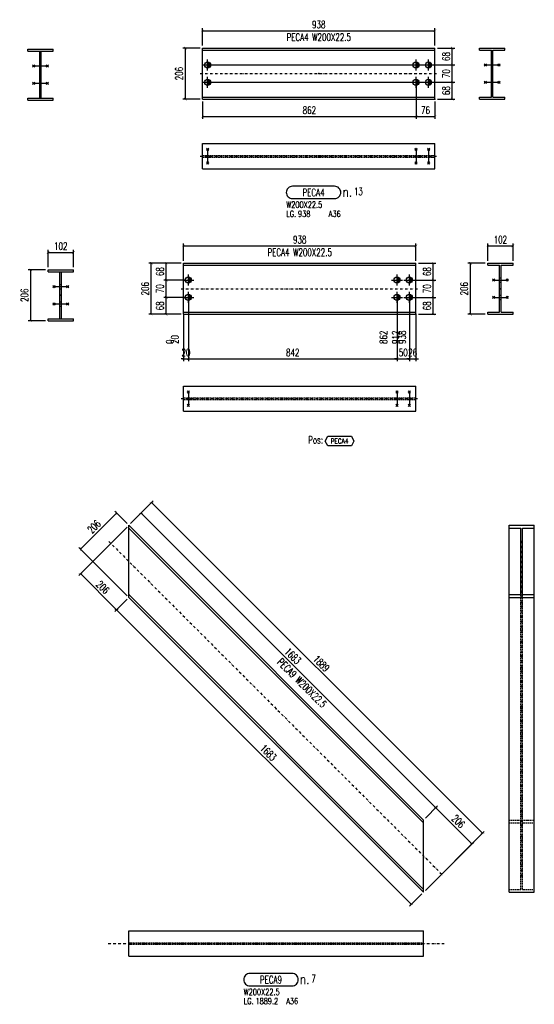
# Model space of a CAD drawing. Header units: feet. Extents: x 8647 to 79957, y -13328 to 10492.
# Tile 25 of 27: x 75146 to 77223, y -6583 to -2606. Entities that reach past the tile are written whole.
import ezdxf
from ezdxf.enums import TextEntityAlignment as Align

# ---------------------------------------------------------------- set-up
doc = ezdxf.new("R2010")
doc.units = ezdxf.units.FT
doc.header["$LTSCALE"] = 20
doc.header["$MEASUREMENT"] = 0
doc.linetypes.add('DASHDOT', pattern=[1, 0.5, -0.25, 0, -0.25])
doc.linetypes.add('HIDDEN', pattern=[0.375, 0.25, -0.125])
doc.layers.get('0').update_dxf_attribs({"linetype": 'CONTINUOUS'})
for name, color, linetype in [('A', 2, 'DASHDOT'), ('FORIR', 4, 'CONTINUOUS'), ('G', 3, 'CONTINUOUS'), ('MARK_DES', 2, 'CONTINUOUS'), ('MARK_MAT', 2, 'CONTINUOUS'), ('MARK_QTA', 4, 'CONTINUOUS'), ('MARK_SBA', 4, 'CONTINUOUS'), ('MARK_SLOT', 6, 'CONTINUOUS'), ('POS_BOX', 6, 'CONTINUOUS'), ('POS_DES', 2, 'CONTINUOUS'), ('POS_MAT', 2, 'CONTINUOUS'), ('TR', 6, 'HIDDEN'), ('TXT1', 7, 'CONTINUOUS')]:
    doc.layers.add(name, color=color, linetype=linetype)
doc.styles.add('1', font='romans', dxfattribs={"width": 0.7, "height": 30})
doc.styles.add('MARK', font='ROMANS', dxfattribs={"width": 0.7})
doc.styles.add('POS', font='ROMANS', dxfattribs={"width": 0.7})
doc.styles.add('ROMANS', font='ROMANS', dxfattribs={"width": 0.8, "height": 28})
doc.dimstyles.get("Standard").update_dxf_attribs({"dimtxt": 30, "dimasz": 1, "dimexe": 1, "dimexo": 1, "dimgap": 1, "dimtad": 1, "dimdec": 0, "dimdsep": 46, "dimtxsty": '1', "dimblk": 'ARCHTICK', "dimcen": 3, "dimclrd": 1, "dimclre": 1, "dimclrt": 3, "dimadec": 0, "dimazin": 0, "dimtfac": 1, "dimtdec": 0, "dimtix": 1, "dimtmove": 0, "dimatfit": 3, "dimfxl": 0, "dimtolj": 1, "dimarcsym": 0})

# ---------------------------------------------------------------- blocks, each defined once
blk = doc.blocks.new('MS')
at = {"color": 6}
for p, q in [((-4.7, 22.8), (4.7, 32.1)), ((-4.7, 32.1), (4.7, 22.8)), ((-4.7, -22.8), (4.7, -32.1)), ((-4.7, -32.1), (4.7, -22.8))]:
    blk.add_line(p, q, dxfattribs=at)
at = {"color": 3}
blk.add_line((0, -32.1), (0, 32.1), dxfattribs=at)
at = {"flags": 1}
for tag, p, height in [('DIAM', (0, 0), 8.01), ('AVAN', (1.3, -18.2), 5.26), ('TOLE', (1.3, -9.7), 5.26), ('DIET', (1.3, -24.6), 5.26)]:
    blk.add_attdef(tag, p, '', height=height, dxfattribs=at)
blk = doc.blocks.new('3D_INFOPOS')
blk.add_point((0, 0))
at = {"layer": 'FORIR', "flags": 1}
for tag, p in [('POS_PEZ', (7.6, -4.3)), ('MAT_PRO', (7.6, -11.9))]:
    blk.add_attdef(tag, p, '', height=5.26, dxfattribs=at)
blk = doc.blocks.new('3D_INFOM')
blk.add_point((0, 0))
at = {"layer": 'FORIR', "flags": 1}
for tag, p in [('MARK', (7.55, -4.31)), ('NUM_DIS', (7.55, -11.68)), ('NOT_PEZ', (45.73, -11.68)), ('QTA_PEZ', (7.55, -18.55)), ('TIP_PEZ', (45.73, -18.55)), ('TRA_PEZ', (7.55, -26.33)), ('COS_PEZ', (45.73, -26.33)), ('DES_PEZ', (7.55, -33.75))]:
    blk.add_attdef(tag, p, '', height=5, dxfattribs=at)
blk = doc.blocks.new('M16')
for p, q in [((-22.2, 0), (22.2, 0)), ((0, -22.2), (0, 22.2))]:
    blk.add_line(p, q)
at = {"color": 4, "const_width": 12.3}
blk.add_lwpolyline([(0, -6.1, 1), (0, 6.1, 1)], format="xyb", dxfattribs=at)
blk.add_circle((0, 0), 12.3)
at = {"flags": 1}
blk.add_attdef('TOLE', (16.7, -8.3), '', height=5.26, dxfattribs=at)
blk = doc.blocks.new('_ArchTick')
at = {"color": 0, "linetype": 'ByBlock', "const_width": 0.15}
blk.add_lwpolyline([(-0.5, -0.5), (0.5, 0.5)], dxfattribs=at)
blk = doc.blocks.new('*D28')
at = {"layer": 'TXT1', "color": 1, "lineweight": -2, "transparency": 16777216}
for p, q in [((76745.7, -2869.1), (76745.7, -3007.1)), ((75883.7, -2937.1), (75883.7, -3007.1)), ((75883.7, -2997.1), (76745.7, -2997.1))]:
    blk.add_line(p, q, dxfattribs=at)
at = {"layer": 'TXT1', "color": 1, "lineweight": -2, "transparency": 16777216, "xscale": 10, "yscale": 10, "zscale": 10, "rotation": 180}
blk.add_blockref('_ArchTick', (75883.7, -2997.1), dxfattribs=at)
at = {"layer": 'TXT1', "color": 1, "lineweight": -2, "transparency": 16777216, "xscale": 10, "yscale": 10, "zscale": 10}
blk.add_blockref('_ArchTick', (76745.7, -2997.1), dxfattribs=at)
at = {"layer": 'TXT1', "color": 3, "transparency": 16777216, "insert": (76314.7, -2972.1), "char_height": 30, "attachment_point": 5, "style": '1'}
blk.add_mtext('\\A1;862', dxfattribs=at)
blk = doc.blocks.new('*D29')
at = {"layer": 'TXT1', "color": 1, "lineweight": -2, "transparency": 16777216}
for p, q in [((76745.7, -2869.1), (76745.7, -3007.1)), ((76821.7, -2937.1), (76821.7, -3007.1)), ((76745.7, -2997.1), (76821.7, -2997.1))]:
    blk.add_line(p, q, dxfattribs=at)
at = {"layer": 'TXT1', "color": 1, "lineweight": -2, "transparency": 16777216, "xscale": 10, "yscale": 10, "zscale": 10, "rotation": 180}
blk.add_blockref('_ArchTick', (76745.7, -2997.1), dxfattribs=at)
at = {"layer": 'TXT1', "color": 1, "lineweight": -2, "transparency": 16777216, "xscale": 10, "yscale": 10, "zscale": 10}
blk.add_blockref('_ArchTick', (76821.7, -2997.1), dxfattribs=at)
at = {"layer": 'TXT1', "color": 3, "transparency": 16777216, "insert": (76783.7, -2972.1), "char_height": 30, "attachment_point": 5, "style": '1'}
blk.add_mtext('\\A1;76', dxfattribs=at)
blk = doc.blocks.new('*D30')
at = {"layer": 'TXT1', "color": 1, "lineweight": -2, "transparency": 16777216}
for p, q in [((75913.7, -2859.1), (76901.7, -2859.1)), ((76891.7, -2927.1), (76891.7, -2859.1)), ((76831.7, -2927.1), (76901.7, -2927.1))]:
    blk.add_line(p, q, dxfattribs=at)
at = {"layer": 'TXT1', "color": 1, "lineweight": -2, "transparency": 16777216, "xscale": 10, "yscale": 10, "zscale": 10}
for p, rotation in [((76891.7, -2859.1), 90), ((76891.7, -2927.1), 270)]:
    blk.add_blockref('_ArchTick', p, dxfattribs=dict(at, rotation=rotation))
at = {"layer": 'TXT1', "color": 3, "transparency": 16777216, "insert": (76866.7, -2893.1), "char_height": 30, "attachment_point": 5, "rotation": 90, "style": '1'}
blk.add_mtext('\\A1;68', dxfattribs=at)
blk = doc.blocks.new('*D31')
at = {"layer": 'TXT1', "color": 1, "lineweight": -2, "transparency": 16777216}
for p, q in [((75913.7, -2789.1), (76901.7, -2789.1)), ((76891.7, -2859.1), (76891.7, -2789.1)), ((75913.7, -2859.1), (76901.7, -2859.1))]:
    blk.add_line(p, q, dxfattribs=at)
at = {"layer": 'TXT1', "color": 1, "lineweight": -2, "transparency": 16777216, "xscale": 10, "yscale": 10, "zscale": 10}
for p, rotation in [((76891.7, -2789.1), 90), ((76891.7, -2859.1), 270)]:
    blk.add_blockref('_ArchTick', p, dxfattribs=dict(at, rotation=rotation))
at = {"layer": 'TXT1', "color": 3, "transparency": 16777216, "insert": (76866.7, -2824.1), "char_height": 30, "attachment_point": 5, "rotation": 90, "style": '1'}
blk.add_mtext('\\A1;70', dxfattribs=at)
blk = doc.blocks.new('*D32')
at = {"layer": 'TXT1', "color": 1, "lineweight": -2, "transparency": 16777216}
for p, q in [((76831.7, -2721.1), (76901.7, -2721.1)), ((76891.7, -2789.1), (76891.7, -2721.1)), ((75913.7, -2789.1), (76901.7, -2789.1))]:
    blk.add_line(p, q, dxfattribs=at)
at = {"layer": 'TXT1', "color": 1, "lineweight": -2, "transparency": 16777216, "xscale": 10, "yscale": 10, "zscale": 10}
for p, rotation in [((76891.7, -2721.1), 90), ((76891.7, -2789.1), 270)]:
    blk.add_blockref('_ArchTick', p, dxfattribs=dict(at, rotation=rotation))
at = {"layer": 'TXT1', "color": 3, "transparency": 16777216, "insert": (76866.7, -2755.1), "char_height": 30, "attachment_point": 5, "rotation": 90, "style": '1'}
blk.add_mtext('\\A1;68', dxfattribs=at)
blk = doc.blocks.new('*D33')
at = {"layer": 'TXT1', "color": 1, "lineweight": -2, "transparency": 16777216}
for p, q in [((75883.7, -2711.1), (75883.7, -2641.1)), ((75883.7, -2651.1), (76821.7, -2651.1)), ((76821.7, -2711.1), (76821.7, -2641.1))]:
    blk.add_line(p, q, dxfattribs=at)
at = {"layer": 'TXT1', "color": 1, "lineweight": -2, "transparency": 16777216, "xscale": 10, "yscale": 10, "zscale": 10, "rotation": 180}
blk.add_blockref('_ArchTick', (75883.7, -2651.1), dxfattribs=at)
at = {"layer": 'TXT1', "color": 1, "lineweight": -2, "transparency": 16777216, "xscale": 10, "yscale": 10, "zscale": 10}
blk.add_blockref('_ArchTick', (76821.7, -2651.1), dxfattribs=at)
at = {"layer": 'TXT1', "color": 3, "transparency": 16777216, "insert": (76352.7, -2626.1), "char_height": 30, "attachment_point": 5, "style": '1'}
blk.add_mtext('\\A1;938', dxfattribs=at)
blk = doc.blocks.new('*D34')
at = {"layer": 'TXT1', "color": 1, "lineweight": -2, "transparency": 16777216}
for p, q in [((75873.7, -2721.1), (75803.7, -2721.1)), ((75813.7, -2721.1), (75813.7, -2927.1)), ((75873.7, -2927.1), (75803.7, -2927.1))]:
    blk.add_line(p, q, dxfattribs=at)
at = {"layer": 'TXT1', "color": 1, "lineweight": -2, "transparency": 16777216, "xscale": 10, "yscale": 10, "zscale": 10}
for p, rotation in [((75813.7, -2721.1), 90), ((75813.7, -2927.1), 270)]:
    blk.add_blockref('_ArchTick', p, dxfattribs=dict(at, rotation=rotation))
at = {"layer": 'TXT1', "color": 3, "transparency": 16777216, "insert": (75788.7, -2824.1), "char_height": 30, "attachment_point": 5, "rotation": 90, "style": '1'}
blk.add_mtext('\\A1;206', dxfattribs=at)
blk = doc.blocks.new('M8_PRO')
at = {"layer": 'MARK_SLOT'}
blk.add_lwpolyline([(2.5, 0), (19.5, 0, 0.414214), (22, 2.5), (22, 2.5, 0.414214), (19.5, 5), (2.5, 5, 0.414214), (0, 2.5), (0, 2.5, 0.414214)], format="xyb", close=True, dxfattribs=at)
at = {"style": 'MARK', "width": 0.7, "flags": 1}
for tag, p in [('TRA_PEZ', (-2.05, 4.97)), ('SUN_LIS', (-2.05, 3.9)), ('PUN_LIS', (-2.05, 4.44)), ('TIP_PEZ', (-2.05, 2.29)), ('COD_PEZ', (-2.05, 0.69)), ('COS_PEZ', (-2.05, 0.15)), ('DES_PEZ', (-2.05, 3.37)), ('NOT_PEZ', (-2.05, 2.83)), ('ING_PEZ', (-2.05, 1.76)), ('MCL_PEZ', (-2.05, 1.22)), ('DIM_PRO', (-2.05, -0.38))]:
    blk.add_attdef(tag, p, '', height=0.35, dxfattribs=at)
at = {"style": 'MARK', "width": 0.7}
blk.add_attdef('MAR_PEZ', text='', height=3, dxfattribs=at).set_placement((11, 2.5), align=Align.MIDDLE)
at = {"layer": 'MARK_DES', "style": 'MARK', "width": 0.7}
blk.add_text('LG.', height=2.5, dxfattribs=at).set_placement((0, -7.4))
for tag, p in [('NOM_PRO', (0, -3.7)), ('LUN_PRO', (4.73, -7.4))]:
    blk.add_attdef(tag, p, '', height=2.5, dxfattribs=at)
at = {"layer": 'MARK_MAT', "style": 'MARK', "width": 0.7}
blk.add_attdef('MAT_PRO', (17.13, -7.4), '', height=2.5, dxfattribs=at)
at = {"layer": 'MARK_QTA', "style": 'ROMANS', "width": 0.8}
blk.add_text('n.', height=4, dxfattribs=at).set_placement((24.62, 2.75), align=Align.MIDDLE)
at = {"layer": 'MARK_QTA', "style": 'MARK', "width": 0.7}
blk.add_attdef('QTA_PEZ', (27.29, 1.42), '', height=3, dxfattribs=at)
at = {"layer": 'MARK_SBA', "style": 'MARK', "width": 0.7}
blk.add_attdef('SBA_PEZ', text='', height=2, dxfattribs=at).set_placement((10.88, 5.73), align=Align.BOTTOM_CENTER)
blk = doc.blocks.new('*D60')
at = {"layer": 'TXT1', "color": 1, "lineweight": -2, "transparency": 16777216}
for p, q in [((75578.8, -4655.4), (75383.6, -4850.5)), ((75390.7, -4843.5), (75536.3, -4989.1)), ((75578.8, -4946.7), (75529.3, -4996.2))]:
    blk.add_line(p, q, dxfattribs=at)
at = {"layer": 'TXT1', "color": 1, "lineweight": -2, "transparency": 16777216, "xscale": 10, "yscale": 10, "zscale": 10}
for p, rotation in [((75390.7, -4843.5), 135.000000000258), ((75536.3, -4989.1), 315.000000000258)]:
    blk.add_blockref('_ArchTick', p, dxfattribs=dict(at, rotation=rotation))
at = {"layer": 'TXT1', "color": 3, "transparency": 16777216, "insert": (75481.2, -4898.6), "char_height": 30, "attachment_point": 5, "rotation": 315, "style": '1'}
blk.add_mtext('\\A1;206', dxfattribs=at)
blk = doc.blocks.new('*D61')
at = {"layer": 'TXT1', "color": 1, "lineweight": -2, "transparency": 16777216}
for p, q in [((75578.8, -4946.7), (75529.3, -4996.2)), ((75536.3, -4989.1), (76726.5, -6179.3)), ((76768.9, -6136.9), (76719.4, -6186.4))]:
    blk.add_line(p, q, dxfattribs=at)
at = {"layer": 'TXT1', "color": 1, "lineweight": -2, "transparency": 16777216, "xscale": 10, "yscale": 10, "zscale": 10}
for p, rotation in [((75536.3, -4989.1), 135.000000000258), ((76726.5, -6179.3), 315.000000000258)]:
    blk.add_blockref('_ArchTick', p, dxfattribs=dict(at, rotation=rotation))
at = {"layer": 'TXT1', "color": 3, "transparency": 16777216, "insert": (76149.1, -5566.5), "char_height": 30, "attachment_point": 5, "rotation": 315, "style": '1'}
blk.add_mtext('\\A1;1683', dxfattribs=at)
blk = doc.blocks.new('*D62')
at = {"layer": 'TXT1', "color": 1, "lineweight": -2, "transparency": 16777216}
for p, q in [((75592.9, -4641.2), (75642.4, -4591.7)), ((75635.3, -4598.8), (76825.5, -5789)), ((76783.1, -5831.4), (76832.6, -5781.9))]:
    blk.add_line(p, q, dxfattribs=at)
at = {"layer": 'TXT1', "color": 1, "lineweight": -2, "transparency": 16777216, "xscale": 10, "yscale": 10, "zscale": 10}
for p, rotation in [((75635.3, -4598.8), 135.000000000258), ((76825.5, -5789), 315.000000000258)]:
    blk.add_blockref('_ArchTick', p, dxfattribs=dict(at, rotation=rotation))
at = {"layer": 'TXT1', "color": 3, "transparency": 16777216, "insert": (76248.1, -5176.2), "char_height": 30, "attachment_point": 5, "rotation": 315, "style": '1'}
blk.add_mtext('\\A1;1683', dxfattribs=at)
blk = doc.blocks.new('*D63')
at = {"layer": 'TXT1', "color": 1, "lineweight": -2, "transparency": 16777216}
for p, q in [((76783.1, -5831.4), (76832.6, -5781.9)), ((76825.5, -5789), (76971.2, -5934.7)), ((76783.1, -6122.7), (76978.2, -5927.6))]:
    blk.add_line(p, q, dxfattribs=at)
at = {"layer": 'TXT1', "color": 1, "lineweight": -2, "transparency": 16777216, "xscale": 10, "yscale": 10, "zscale": 10}
for p, rotation in [((76825.5, -5789), 135.000000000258), ((76971.2, -5934.7), 315.000000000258)]:
    blk.add_blockref('_ArchTick', p, dxfattribs=dict(at, rotation=rotation))
at = {"layer": 'TXT1', "color": 3, "transparency": 16777216, "insert": (76916, -5844.1), "char_height": 30, "attachment_point": 5, "rotation": 315, "style": '1'}
blk.add_mtext('\\A1;206', dxfattribs=at)
blk = doc.blocks.new('*D64')
at = {"layer": 'TXT1', "color": 1, "lineweight": -2, "transparency": 16777216}
for p, q in [((75592.9, -4641.2), (75684.8, -4549.3)), ((75677.7, -4556.4), (77013.6, -5892.2)), ((76783.1, -6122.7), (77020.7, -5885.2))]:
    blk.add_line(p, q, dxfattribs=at)
at = {"layer": 'TXT1', "color": 1, "lineweight": -2, "transparency": 16777216, "xscale": 10, "yscale": 10, "zscale": 10}
for p, rotation in [((75677.7, -4556.4), 135.000000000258), ((77013.6, -5892.2), 315.000000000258)]:
    blk.add_blockref('_ArchTick', p, dxfattribs=dict(at, rotation=rotation))
at = {"layer": 'TXT1', "color": 3, "transparency": 16777216, "insert": (76363.3, -5206.6), "char_height": 30, "attachment_point": 5, "rotation": 315, "style": '1'}
blk.add_mtext('\\A1;1889', dxfattribs=at)
blk = doc.blocks.new('*D65')
at = {"layer": 'TXT1', "color": 1, "lineweight": -2, "transparency": 16777216}
for p, q in [((75536.3, -4598.8), (75390.7, -4744.5)), ((75578.8, -4641.2), (75529.3, -4591.7)), ((75578.8, -4932.6), (75383.6, -4737.4))]:
    blk.add_line(p, q, dxfattribs=at)
at = {"layer": 'TXT1', "color": 1, "lineweight": -2, "transparency": 16777216, "xscale": 10, "yscale": 10, "zscale": 10}
for p, rotation in [((75536.3, -4598.8), 44.99999999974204), ((75390.7, -4744.5), 224.9999999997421)]:
    blk.add_blockref('_ArchTick', p, dxfattribs=dict(at, rotation=rotation))
at = {"layer": 'TXT1', "color": 3, "transparency": 16777216, "insert": (75445.8, -4654), "char_height": 30, "attachment_point": 5, "rotation": 45, "style": '1'}
blk.add_mtext('\\A1;206', dxfattribs=at)
blk = doc.blocks.new('*D154')
at = {"layer": 'TXT1', "color": 1, "lineweight": -2, "transparency": 16777216}
for p, q in [((75260.3, -3606.2), (75260.3, -3536.2)), ((75362.3, -3606.2), (75362.3, -3536.2)), ((75260.3, -3546.2), (75362.3, -3546.2))]:
    blk.add_line(p, q, dxfattribs=at)
at = {"layer": 'TXT1', "color": 1, "lineweight": -2, "transparency": 16777216, "xscale": 10, "yscale": 10, "zscale": 10, "rotation": 180}
blk.add_blockref('_ArchTick', (75260.3, -3546.2), dxfattribs=at)
at = {"layer": 'TXT1', "color": 1, "lineweight": -2, "transparency": 16777216, "xscale": 10, "yscale": 10, "zscale": 10}
blk.add_blockref('_ArchTick', (75362.3, -3546.2), dxfattribs=at)
at = {"layer": 'TXT1', "color": 3, "transparency": 16777216, "insert": (75311.3, -3521.2), "char_height": 30, "attachment_point": 5, "style": '1'}
blk.add_mtext('\\A1;102', dxfattribs=at)
blk = doc.blocks.new('*D155')
at = {"layer": 'TXT1', "color": 1, "lineweight": -2, "transparency": 16777216}
for p, q in [((75250.3, -3616.2), (75180.3, -3616.2)), ((75190.3, -3822.2), (75190.3, -3616.2)), ((75250.3, -3822.2), (75180.3, -3822.2))]:
    blk.add_line(p, q, dxfattribs=at)
at = {"layer": 'TXT1', "color": 1, "lineweight": -2, "transparency": 16777216, "xscale": 10, "yscale": 10, "zscale": 10}
for p, rotation in [((75190.3, -3616.2), 90), ((75190.3, -3822.2), 270)]:
    blk.add_blockref('_ArchTick', p, dxfattribs=dict(at, rotation=rotation))
at = {"layer": 'TXT1', "color": 3, "transparency": 16777216, "insert": (75165.3, -3719.2), "char_height": 30, "attachment_point": 5, "rotation": 90, "style": '1'}
blk.add_mtext('\\A1;206', dxfattribs=at)
blk = doc.blocks.new('*D156')
at = {"layer": 'TXT1', "color": 1, "lineweight": -2, "transparency": 16777216}
for p, q in [((75826.7, -3737.9), (75826.7, -3985.9)), ((76668.7, -3737.9), (76668.7, -3985.9)), ((75826.7, -3975.9), (76668.7, -3975.9))]:
    blk.add_line(p, q, dxfattribs=at)
at = {"layer": 'TXT1', "color": 1, "lineweight": -2, "transparency": 16777216, "xscale": 10, "yscale": 10, "zscale": 10, "rotation": 180}
blk.add_blockref('_ArchTick', (75826.7, -3975.9), dxfattribs=at)
at = {"layer": 'TXT1', "color": 1, "lineweight": -2, "transparency": 16777216, "xscale": 10, "yscale": 10, "zscale": 10}
blk.add_blockref('_ArchTick', (76668.7, -3975.9), dxfattribs=at)
at = {"layer": 'TXT1', "color": 3, "transparency": 16777216, "insert": (76247.7, -3950.9), "char_height": 30, "attachment_point": 5, "style": '1'}
blk.add_mtext('\\A1;842', dxfattribs=at)
blk = doc.blocks.new('*D157')
at = {"layer": 'TXT1', "color": 1, "lineweight": -2, "transparency": 16777216}
for p, q in [((76668.7, -3737.9), (76668.7, -3985.9)), ((76718.7, -3737.9), (76718.7, -3985.9)), ((76668.7, -3975.9), (76658.7, -3975.9)), ((76668.7, -3975.9), (76718.7, -3975.9)), ((76718.7, -3975.9), (76728.7, -3975.9))]:
    blk.add_line(p, q, dxfattribs=at)
at = {"layer": 'TXT1', "color": 1, "lineweight": -2, "transparency": 16777216, "xscale": 10, "yscale": 10, "zscale": 10}
blk.add_blockref('_ArchTick', (76668.7, -3975.9), dxfattribs=at)
at = {"layer": 'TXT1', "color": 1, "lineweight": -2, "transparency": 16777216, "xscale": 10, "yscale": 10, "zscale": 10, "rotation": 180}
blk.add_blockref('_ArchTick', (76718.7, -3975.9), dxfattribs=at)
at = {"layer": 'TXT1', "color": 3, "transparency": 16777216, "insert": (76693.7, -3950.9), "char_height": 30, "attachment_point": 5, "style": '1'}
blk.add_mtext('\\A1;50', dxfattribs=at)
blk = doc.blocks.new('*D158')
at = {"layer": 'TXT1', "color": 1, "lineweight": -2, "transparency": 16777216}
for p, q in [((75826.7, -3737.9), (75826.7, -3985.9)), ((75806.7, -3805.9), (75806.7, -3985.9)), ((75806.7, -3975.9), (75796.7, -3975.9)), ((75806.7, -3975.9), (75826.7, -3975.9)), ((75826.7, -3975.9), (75836.7, -3975.9))]:
    blk.add_line(p, q, dxfattribs=at)
at = {"layer": 'TXT1', "color": 1, "lineweight": -2, "transparency": 16777216, "xscale": 10, "yscale": 10, "zscale": 10}
blk.add_blockref('_ArchTick', (75806.7, -3975.9), dxfattribs=at)
at = {"layer": 'TXT1', "color": 1, "lineweight": -2, "transparency": 16777216, "xscale": 10, "yscale": 10, "zscale": 10, "rotation": 180}
blk.add_blockref('_ArchTick', (75826.7, -3975.9), dxfattribs=at)
at = {"layer": 'TXT1', "color": 3, "transparency": 16777216, "insert": (75816.7, -3950.9), "char_height": 30, "attachment_point": 5, "style": '1'}
blk.add_mtext('\\A1;20', dxfattribs=at)
blk = doc.blocks.new('*D159')
at = {"layer": 'TXT1', "color": 1, "lineweight": -2, "transparency": 16777216}
for p, q in [((76718.7, -3737.9), (76718.7, -3985.9)), ((76744.7, -3805.9), (76744.7, -3985.9)), ((76718.7, -3975.9), (76708.7, -3975.9)), ((76718.7, -3975.9), (76744.7, -3975.9)), ((76744.7, -3975.9), (76754.7, -3975.9))]:
    blk.add_line(p, q, dxfattribs=at)
at = {"layer": 'TXT1', "color": 1, "lineweight": -2, "transparency": 16777216, "xscale": 10, "yscale": 10, "zscale": 10}
blk.add_blockref('_ArchTick', (76718.7, -3975.9), dxfattribs=at)
at = {"layer": 'TXT1', "color": 1, "lineweight": -2, "transparency": 16777216, "xscale": 10, "yscale": 10, "zscale": 10, "rotation": 180}
blk.add_blockref('_ArchTick', (76744.7, -3975.9), dxfattribs=at)
at = {"layer": 'TXT1', "color": 3, "transparency": 16777216, "insert": (76731.7, -3950.9), "char_height": 30, "attachment_point": 5, "style": '1'}
blk.add_mtext('\\A1;26', dxfattribs=at)
blk = doc.blocks.new('*D160')
at = {"layer": 'TXT1', "color": 1, "lineweight": -2, "transparency": 16777216}
for p, q in [((75816.7, -3657.9), (75726.7, -3657.9)), ((75736.7, -3727.9), (75736.7, -3657.9)), ((75816.7, -3727.9), (75726.7, -3727.9))]:
    blk.add_line(p, q, dxfattribs=at)
at = {"layer": 'TXT1', "color": 1, "lineweight": -2, "transparency": 16777216, "xscale": 10, "yscale": 10, "zscale": 10}
for p, rotation in [((75736.7, -3657.9), 90), ((75736.7, -3727.9), 270)]:
    blk.add_blockref('_ArchTick', p, dxfattribs=dict(at, rotation=rotation))
at = {"layer": 'TXT1', "color": 3, "transparency": 16777216, "insert": (75711.7, -3692.9), "char_height": 30, "attachment_point": 5, "rotation": 90, "style": '1'}
blk.add_mtext('\\A1;70', dxfattribs=at)
blk = doc.blocks.new('*D161')
at = {"layer": 'TXT1', "color": 1, "lineweight": -2, "transparency": 16777216}
for p, q in [((75796.7, -3589.9), (75726.7, -3589.9)), ((75736.7, -3657.9), (75736.7, -3589.9)), ((75816.7, -3657.9), (75726.7, -3657.9))]:
    blk.add_line(p, q, dxfattribs=at)
at = {"layer": 'TXT1', "color": 1, "lineweight": -2, "transparency": 16777216, "xscale": 10, "yscale": 10, "zscale": 10}
for p, rotation in [((75736.7, -3589.9), 90), ((75736.7, -3657.9), 270)]:
    blk.add_blockref('_ArchTick', p, dxfattribs=dict(at, rotation=rotation))
at = {"layer": 'TXT1', "color": 3, "transparency": 16777216, "insert": (75711.7, -3623.9), "char_height": 30, "attachment_point": 5, "rotation": 90, "style": '1'}
blk.add_mtext('\\A1;68', dxfattribs=at)
blk = doc.blocks.new('*D162')
at = {"layer": 'TXT1', "color": 1, "lineweight": -2, "transparency": 16777216}
for p, q in [((75816.7, -3727.9), (75726.7, -3727.9)), ((75736.7, -3795.9), (75736.7, -3727.9)), ((75796.7, -3795.9), (75726.7, -3795.9))]:
    blk.add_line(p, q, dxfattribs=at)
at = {"layer": 'TXT1', "color": 1, "lineweight": -2, "transparency": 16777216, "xscale": 10, "yscale": 10, "zscale": 10}
for p, rotation in [((75736.7, -3727.9), 90), ((75736.7, -3795.9), 270)]:
    blk.add_blockref('_ArchTick', p, dxfattribs=dict(at, rotation=rotation))
at = {"layer": 'TXT1', "color": 3, "transparency": 16777216, "insert": (75711.7, -3761.9), "char_height": 30, "attachment_point": 5, "rotation": 90, "style": '1'}
blk.add_mtext('\\A1;68', dxfattribs=at)
blk = doc.blocks.new('*D163')
at = {"layer": 'TXT1', "color": 1, "lineweight": -2, "transparency": 16777216}
for p, q in [((76728.7, -3657.9), (76824.7, -3657.9)), ((76814.7, -3727.9), (76814.7, -3657.9)), ((76728.7, -3727.9), (76824.7, -3727.9))]:
    blk.add_line(p, q, dxfattribs=at)
at = {"layer": 'TXT1', "color": 1, "lineweight": -2, "transparency": 16777216, "xscale": 10, "yscale": 10, "zscale": 10}
for p, rotation in [((76814.7, -3657.9), 90), ((76814.7, -3727.9), 270)]:
    blk.add_blockref('_ArchTick', p, dxfattribs=dict(at, rotation=rotation))
at = {"layer": 'TXT1', "color": 3, "transparency": 16777216, "insert": (76789.7, -3692.9), "char_height": 30, "attachment_point": 5, "rotation": 90, "style": '1'}
blk.add_mtext('\\A1;70', dxfattribs=at)
blk = doc.blocks.new('*D164')
at = {"layer": 'TXT1', "color": 1, "lineweight": -2, "transparency": 16777216}
for p, q in [((76754.7, -3589.9), (76824.7, -3589.9)), ((76814.7, -3657.9), (76814.7, -3589.9)), ((76728.7, -3657.9), (76824.7, -3657.9))]:
    blk.add_line(p, q, dxfattribs=at)
at = {"layer": 'TXT1', "color": 1, "lineweight": -2, "transparency": 16777216, "xscale": 10, "yscale": 10, "zscale": 10}
for p, rotation in [((76814.7, -3589.9), 90), ((76814.7, -3657.9), 270)]:
    blk.add_blockref('_ArchTick', p, dxfattribs=dict(at, rotation=rotation))
at = {"layer": 'TXT1', "color": 3, "transparency": 16777216, "insert": (76789.7, -3623.9), "char_height": 30, "attachment_point": 5, "rotation": 90, "style": '1'}
blk.add_mtext('\\A1;68', dxfattribs=at)
blk = doc.blocks.new('*D165')
at = {"layer": 'TXT1', "color": 1, "lineweight": -2, "transparency": 16777216}
for p, q in [((76728.7, -3727.9), (76824.7, -3727.9)), ((76814.7, -3795.9), (76814.7, -3727.9)), ((76754.7, -3795.9), (76824.7, -3795.9))]:
    blk.add_line(p, q, dxfattribs=at)
at = {"layer": 'TXT1', "color": 1, "lineweight": -2, "transparency": 16777216, "xscale": 10, "yscale": 10, "zscale": 10}
for p, rotation in [((76814.7, -3727.9), 90), ((76814.7, -3795.9), 270)]:
    blk.add_blockref('_ArchTick', p, dxfattribs=dict(at, rotation=rotation))
at = {"layer": 'TXT1', "color": 3, "transparency": 16777216, "insert": (76789.7, -3761.9), "char_height": 30, "attachment_point": 5, "rotation": 90, "style": '1'}
blk.add_mtext('\\A1;68', dxfattribs=at)
blk = doc.blocks.new('*D166')
at = {"layer": 'TXT1', "color": 1, "lineweight": -2, "transparency": 16777216}
for p, q in [((75806.7, -3579.9), (75806.7, -3509.9)), ((75806.7, -3519.9), (76744.7, -3519.9)), ((76744.7, -3579.9), (76744.7, -3509.9))]:
    blk.add_line(p, q, dxfattribs=at)
at = {"layer": 'TXT1', "color": 1, "lineweight": -2, "transparency": 16777216, "xscale": 10, "yscale": 10, "zscale": 10, "rotation": 180}
blk.add_blockref('_ArchTick', (75806.7, -3519.9), dxfattribs=at)
at = {"layer": 'TXT1', "color": 1, "lineweight": -2, "transparency": 16777216, "xscale": 10, "yscale": 10, "zscale": 10}
blk.add_blockref('_ArchTick', (76744.7, -3519.9), dxfattribs=at)
at = {"layer": 'TXT1', "color": 3, "transparency": 16777216, "insert": (76275.7, -3494.9), "char_height": 30, "attachment_point": 5, "style": '1'}
blk.add_mtext('\\A1;938', dxfattribs=at)
blk = doc.blocks.new('*D167')
at = {"layer": 'TXT1', "color": 1, "lineweight": -2, "transparency": 16777216}
for p, q in [((75796.7, -3589.9), (75666.7, -3589.9)), ((75676.7, -3795.9), (75676.7, -3589.9)), ((75796.7, -3795.9), (75666.7, -3795.9))]:
    blk.add_line(p, q, dxfattribs=at)
at = {"layer": 'TXT1', "color": 1, "lineweight": -2, "transparency": 16777216, "xscale": 10, "yscale": 10, "zscale": 10}
for p, rotation in [((75676.7, -3589.9), 90), ((75676.7, -3795.9), 270)]:
    blk.add_blockref('_ArchTick', p, dxfattribs=dict(at, rotation=rotation))
at = {"layer": 'TXT1', "color": 3, "transparency": 16777216, "insert": (75651.7, -3692.9), "char_height": 30, "attachment_point": 5, "rotation": 90, "style": '1'}
blk.add_mtext('\\A1;206', dxfattribs=at)
blk = doc.blocks.new('*D168')
at = {"layer": 'TXT1', "color": 1, "lineweight": -2, "transparency": 16777216}
for p, q in [((77034.7, -3579.9), (77034.7, -3509.9)), ((77034.7, -3519.9), (77136.7, -3519.9)), ((77136.7, -3579.9), (77136.7, -3509.9))]:
    blk.add_line(p, q, dxfattribs=at)
at = {"layer": 'TXT1', "color": 1, "lineweight": -2, "transparency": 16777216, "xscale": 10, "yscale": 10, "zscale": 10, "rotation": 180}
blk.add_blockref('_ArchTick', (77034.7, -3519.9), dxfattribs=at)
at = {"layer": 'TXT1', "color": 1, "lineweight": -2, "transparency": 16777216, "xscale": 10, "yscale": 10, "zscale": 10}
blk.add_blockref('_ArchTick', (77136.7, -3519.9), dxfattribs=at)
at = {"layer": 'TXT1', "color": 3, "transparency": 16777216, "insert": (77085.7, -3494.9), "char_height": 30, "attachment_point": 5, "style": '1'}
blk.add_mtext('\\A1;102', dxfattribs=at)
blk = doc.blocks.new('*D169')
at = {"layer": 'TXT1', "color": 1, "lineweight": -2, "transparency": 16777216}
for p, q in [((77024.7, -3589.9), (76954.7, -3589.9)), ((76964.7, -3795.9), (76964.7, -3589.9)), ((77024.7, -3795.9), (76954.7, -3795.9))]:
    blk.add_line(p, q, dxfattribs=at)
at = {"layer": 'TXT1', "color": 1, "lineweight": -2, "transparency": 16777216, "xscale": 10, "yscale": 10, "zscale": 10}
for p, rotation in [((76964.7, -3589.9), 90), ((76964.7, -3795.9), 270)]:
    blk.add_blockref('_ArchTick', p, dxfattribs=dict(at, rotation=rotation))
at = {"layer": 'TXT1', "color": 3, "transparency": 16777216, "insert": (76939.7, -3692.9), "char_height": 30, "attachment_point": 5, "rotation": 90, "style": '1'}
blk.add_mtext('\\A1;206', dxfattribs=at)
blk = doc.blocks.new('POSITION_PRO')
at = {"layer": 'POS_BOX'}
blk.add_lwpolyline([(10.5, -2), (9.5, -4), (0, -4), (-1, -2), (0, 0), (9.5, 0)], close=True, dxfattribs=at)
at = {"insert": (-7.93, -0.05), "char_height": 3, "width": 11.9956, "attachment_point": 1, "style": 'POS'}
blk.add_mtext('Pos:', dxfattribs=at)
at = {"style": 'POS', "width": 0.7}
blk.add_attdef('POS_PEZ', text='', height=2, dxfattribs=at).set_placement((4.76, -3.05), align=Align.CENTER)
at = {"layer": 'POS_DES', "style": 'POS', "width": 0.7, "flags": 1}
for tag, p in [('SPE_PRO', (-7.8, -5.07)), ('LUN_PRO', (-7.82, -5.58)), ('LAR_PRO', (-7.79, -4.53))]:
    blk.add_attdef(tag, p, '', height=0.35, dxfattribs=at)
at = {"layer": 'POS_MAT', "style": 'POS', "width": 0.7, "flags": 1}
for tag, p in [('MAT_PRO', (-6.89, -4.03)), ('PUN_NET2', (-6.94, -7.74)), ('NOM_PRO', (-6.94, -6.11)), ('PUN_NET', (-6.94, -7.16)), ('MAR_CMP', (-6.89, -8.22)), ('PUN_LIS', (-6.94, -6.63)), ('NOT_PEZ', (-6.89, -9.21)), ('QTA_PEZ', (-6.89, -8.75))]:
    blk.add_attdef(tag, text='', height=0.35, dxfattribs=at).set_placement(p, align=Align.CENTER)

msp = doc.modelspace()

# ---------------------------------------------------------------- linework, layer by layer
at = {"layer": 'A'}
for p, q in [((75873.7, -2824.1), (76831.7, -2824.1)), ((75873.7, -3158.1), (76831.7, -3158.1)), ((75796.7, -3692.9), (76754.7, -3692.9)), ((75796.7, -4136.9), (76754.7, -4136.9)), ((75505.9, -4714.1), (76855.9, -6064.1)), ((77171.7, -4711.1), (77171.7, -6067)), ((75503, -6337.4), (76858.8, -6337.4))]:
    msp.add_line(p, q, dxfattribs=at)
for p in [(75226.3, -2872.4), (77049.6, -2867.6), (76821.7, -2927.1), (75912.2, -3161.2), (77082.6, -3736.4), (75308.2, -3762.7), (76744.7, -3795.9), (75835.2, -4140), (75585.8, -4928.3), (77120.7, -5838.5), (75585.8, -6340.5)]:
    msp.add_point(p, dxfattribs=at)
at = {"layer": 'G'}
for p, q in [((75178.4, -2733.9), (75178.4, -2725.9)), ((75178.4, -2725.9), (75280.4, -2725.9)), ((75178.4, -2733.9), (75280.4, -2733.9)), ((75226.3, -2923.9), (75226.3, -2733.9)), ((75232.5, -2923.9), (75232.5, -2733.9)), ((75280.4, -2733.9), (75280.4, -2725.9)), ((75883.7, -2721.1), (76821.7, -2721.1)), ((75883.7, -2927.1), (75883.7, -2721.1)), ((75883.7, -2729.1), (76821.7, -2729.1)), ((76821.7, -2927.1), (76821.7, -2721.1)), ((77001.7, -2729.1), (77001.7, -2721.1)), ((77001.7, -2721.1), (77103.7, -2721.1)), ((77001.7, -2729.1), (77049.6, -2729.1)), ((77049.6, -2919.1), (77049.6, -2729.1)), ((77055.8, -2919.1), (77055.8, -2729.1)), ((77055.8, -2729.1), (77103.7, -2729.1)), ((77103.7, -2729.1), (77103.7, -2721.1)), ((75178.4, -2923.9), (75280.4, -2923.9)), ((75178.4, -2931.9), (75178.4, -2923.9)), ((75178.4, -2931.9), (75280.4, -2931.9)), ((75280.4, -2931.9), (75280.4, -2923.9)), ((75883.7, -2919.1), (76821.7, -2919.1)), ((75883.7, -2927.1), (76821.7, -2927.1)), ((77001.7, -2919.1), (77049.6, -2919.1)), ((77001.7, -2927.1), (77001.7, -2919.1)), ((77001.7, -2927.1), (77103.7, -2927.1)), ((77055.8, -2919.1), (77103.7, -2919.1)), ((77103.7, -2927.1), (77103.7, -2919.1)), ((75883.7, -3107.1), (76821.7, -3107.1)), ((75883.7, -3209.1), (75883.7, -3107.1)), ((76821.7, -3209.1), (76821.7, -3107.1)), ((75883.7, -3209.1), (76821.7, -3209.1)), ((75260.3, -3624.2), (75260.3, -3616.2)), ((75260.3, -3616.2), (75362.3, -3616.2)), ((75362.3, -3624.2), (75362.3, -3616.2)), ((75806.7, -3589.9), (76744.7, -3589.9)), ((75806.7, -3795.9), (75806.7, -3589.9)), ((75806.7, -3597.9), (76744.7, -3597.9)), ((76744.7, -3795.9), (76744.7, -3589.9)), ((77034.7, -3597.9), (77034.7, -3589.9)), ((77034.7, -3589.9), (77136.7, -3589.9)), ((77034.7, -3597.9), (77082.6, -3597.9)), ((77082.6, -3787.9), (77082.6, -3597.9)), ((77088.8, -3787.9), (77088.8, -3597.9)), ((77088.8, -3597.9), (77136.7, -3597.9)), ((77136.7, -3597.9), (77136.7, -3589.9)), ((75260.3, -3624.2), (75362.3, -3624.2)), ((75308.2, -3814.2), (75308.2, -3624.2)), ((75314.4, -3814.2), (75314.4, -3624.2)), ((75260.3, -3814.2), (75362.3, -3814.2)), ((75260.3, -3822.2), (75260.3, -3814.2)), ((75362.3, -3822.2), (75362.3, -3814.2)), ((75806.7, -3787.9), (76744.7, -3787.9)), ((75806.7, -3795.9), (76744.7, -3795.9)), ((77034.7, -3787.9), (77082.6, -3787.9)), ((77034.7, -3795.9), (77034.7, -3787.9)), ((77034.7, -3795.9), (77136.7, -3795.9)), ((77088.8, -3787.9), (77136.7, -3787.9)), ((77136.7, -3795.9), (77136.7, -3787.9)), ((75260.3, -3822.2), (75362.3, -3822.2)), ((75806.7, -4085.9), (76744.7, -4085.9)), ((75806.7, -4187.9), (75806.7, -4085.9)), ((76744.7, -4187.9), (76744.7, -4085.9)), ((75806.7, -4187.9), (76744.7, -4187.9)), ((75585.8, -4939.6), (75585.8, -4648.3)), ((75585.8, -4648.3), (76776, -5838.5)), ((77120.7, -4648.3), (77222.7, -4648.3)), ((77120.7, -6129.8), (77120.7, -4648.3)), ((77222.7, -6129.8), (77222.7, -4648.3)), ((75585.8, -4659.6), (76776, -5849.8)), ((77120.7, -4659.6), (77168.6, -4659.6)), ((77168.6, -4928.3), (77168.6, -4659.6)), ((77174.8, -4928.3), (77174.8, -4659.6)), ((77174.8, -4659.6), (77222.7, -4659.6)), ((75585.8, -4928.3), (76776, -6118.5)), ((77120.7, -4928.3), (77168.6, -4928.3)), ((77174.8, -4928.3), (77222.7, -4928.3)), ((75585.8, -4939.6), (76776, -6129.8)), ((77120.7, -4939.6), (77222.7, -4939.6)), ((76776, -6129.8), (76776, -5838.5)), ((77120.7, -6129.8), (77222.7, -6129.8)), ((75585.8, -6286.4), (76776, -6286.4)), ((75585.8, -6388.4), (75585.8, -6286.4)), ((76776, -6388.4), (76776, -6286.4)), ((75585.8, -6388.4), (76776, -6388.4))]:
    msp.add_line(p, q, dxfattribs=at)
for p in [(75226.3, -2872.4), (77049.6, -2867.6), (76821.7, -2927.1), (75912.2, -3161.2), (77082.6, -3736.4), (75308.2, -3762.7), (76744.7, -3795.9), (75835.2, -4140), (75585.8, -4928.3), (77120.7, -5838.5), (75585.8, -6340.5)]:
    msp.add_point(p, dxfattribs=at)
at = {"layer": 'TR'}
for p, q in [((77049.6, -2780.6), (77055.8, -2780.6)), ((75226.3, -2785.4), (75232.5, -2785.4)), ((75226.3, -2802.4), (75232.5, -2802.4)), ((77049.6, -2797.6), (77055.8, -2797.6)), ((75226.3, -2855.4), (75232.5, -2855.4)), ((77049.6, -2850.6), (77055.8, -2850.6)), ((75226.3, -2872.4), (75232.5, -2872.4)), ((77049.6, -2867.6), (77055.8, -2867.6)), ((75883.7, -3155), (76821.7, -3155)), ((75883.7, -3161.2), (76821.7, -3161.2)), ((75895.2, -3161.2), (75895.2, -3155)), ((75912.2, -3161.2), (75912.2, -3155)), ((76737.2, -3161.2), (76737.2, -3155)), ((76754.2, -3161.2), (76754.2, -3155)), ((76787.2, -3161.2), (76787.2, -3155)), ((76804.2, -3161.2), (76804.2, -3155)), ((77082.6, -3649.4), (77088.8, -3649.4)), ((75308.2, -3675.7), (75314.4, -3675.7)), ((75308.2, -3692.7), (75314.4, -3692.7)), ((77082.6, -3666.4), (77088.8, -3666.4)), ((77082.6, -3719.4), (77088.8, -3719.4)), ((77082.6, -3736.4), (77088.8, -3736.4)), ((75308.2, -3745.7), (75314.4, -3745.7)), ((75308.2, -3762.7), (75314.4, -3762.7)), ((75806.7, -4133.8), (76744.7, -4133.8)), ((75818.2, -4140), (75818.2, -4133.8)), ((75835.2, -4140), (75835.2, -4133.8)), ((76660.2, -4140), (76660.2, -4133.8)), ((76677.2, -4140), (76677.2, -4133.8)), ((76710.2, -4140), (76710.2, -4133.8)), ((76727.2, -4140), (76727.2, -4133.8)), ((75806.7, -4140), (76744.7, -4140)), ((77168.6, -6118.5), (77168.6, -4928.3)), ((77174.8, -6118.5), (77174.8, -4928.3)), ((77120.7, -5838.5), (77222.7, -5838.5)), ((77120.7, -5849.8), (77168.6, -5849.8)), ((77174.8, -5849.8), (77222.7, -5849.8)), ((77120.7, -6118.5), (77168.6, -6118.5)), ((77174.8, -6118.5), (77222.7, -6118.5)), ((75585.8, -6334.3), (76776, -6334.3)), ((75585.8, -6340.5), (76776, -6340.5))]:
    msp.add_line(p, q, dxfattribs=at)
for p in [(75226.3, -2872.4), (77049.6, -2867.6), (76821.7, -2927.1), (75912.2, -3161.2), (77082.6, -3736.4), (75308.2, -3762.7), (76744.7, -3795.9), (75835.2, -4140), (75585.8, -4928.3), (77120.7, -5838.5), (75585.8, -6340.5)]:
    msp.add_point(p, dxfattribs=at)
at = {"layer": 'TXT1'}
for p, q in [((75826.7, -3727.9), (75826.7, -3915.9)), ((76668.7, -3727.9), (76668.7, -3915.9)), ((76718.7, -3727.9), (76718.7, -3915.9)), ((75806.7, -3795.9), (75806.7, -3915.9)), ((76744.7, -3795.9), (76744.7, -3915.9))]:
    msp.add_line(p, q, dxfattribs=at)

# ---------------------------------------------------------------- block references
for name, p in [('M16', (75903.7, -2789.1)), ('M16', (76745.7, -2789.1)), ('M16', (76795.7, -2789.1)), ('3D_INFOPOS', (75229.4, -2828.9)), ('M16', (75903.7, -2859.1)), ('3D_INFOPOS', (76352.7, -2824.1)), ('M16', (76745.7, -2859.1)), ('M16', (76795.7, -2859.1)), ('3D_INFOPOS', (77052.7, -2824.1)), ('3D_INFOPOS', (76352.7, -3158.1)), ('M16', (75826.7, -3657.9)), ('M16', (76668.7, -3657.9)), ('M16', (76718.7, -3657.9)), ('M16', (75826.7, -3727.9)), ('M16', (76668.7, -3727.9)), ('M16', (76718.7, -3727.9)), ('3D_INFOPOS', (76180.9, -5389.1)), ('3D_INFOPOS', (77171.7, -5389.1)), ('3D_INFOPOS', (76180.9, -6337.4))]:
    msp.add_blockref(name, p)
for p, rotation in [((75229.4, -2793.9), 90), ((77052.7, -2789.1), 270), ((75229.4, -2863.9), 90), ((77052.7, -2859.1), 270), ((75903.7, -3158.1), 180), ((76745.7, -3158.1), 180), ((76795.7, -3158.1), 180), ((77085.7, -3657.9), 270), ((75311.3, -3684.2), 270), ((77085.7, -3727.9), 270), ((75311.3, -3754.2), 270), ((75826.7, -4136.9), 180), ((76668.7, -4136.9), 180), ((76718.7, -4136.9), 180)]:
    msp.add_blockref('MS', p, dxfattribs=dict(rotation=rotation))
at = {"xscale": 10, "yscale": 10, "zscale": 10}
for p in [(75229.4, -2828.9), (76352.7, -2824.1), (77052.7, -2824.1), (76352.7, -3158.1), (76275.7, -3692.9), (77085.7, -3692.9), (75311.3, -3719.2), (76275.7, -4136.9), (76180.9, -5389.1), (77171.7, -5389.1), (76180.9, -6337.4)]:
    msp.add_blockref('3D_INFOM', p, dxfattribs=at)
for name, p, values in [('M8_PRO', (76221.6, -3329.1), {'NOM_PRO': 'W200X22.5', 'LUN_PRO': '938', 'MAT_PRO': 'A36', 'QTA_PEZ': '13', 'MAR_PEZ': 'PECA4'}), ('POSITION_PRO', (76389.2, -4287.9), {'POS_PEZ': 'PECA4'}), ('M8_PRO', (76049.8, -6508.4), {'NOM_PRO': 'W200X22.5', 'LUN_PRO': '1889.2', 'MAT_PRO': 'A36', 'QTA_PEZ': '7', 'MAR_PEZ': 'PECA9'})]:
    msp.add_blockref(name, p, dxfattribs=at).add_auto_attribs(values)

# ---------------------------------------------------------------- texts
at = {"layer": 'TXT1', "color": 7, "style": '1', "width": 0.7}
for p in [(76352.7, -2701.1), (76275.7, -3569.9)]:
    msp.add_text('PECA4 W200X22.5', height=30, dxfattribs=at).set_placement(p, align=Align.BOTTOM_CENTER)
at = {"layer": 'TXT1', "style": '1', "width": 0.7}
for s, p in [('20', (75786.7, -3915.9)), ('862', (76628.7, -3915.9)), ('912', (76678.7, -3915.9)), ('938', (76704.7, -3915.9)), ('0', (75766.7, -3915.9))]:
    msp.add_text(s, height=30, rotation=90, dxfattribs=at).set_placement(p)
at = {"layer": 'TXT1', "color": 7, "style": '1', "width": 0.7}
msp.add_text('PECA9 W200X22.5', height=30, rotation=315, dxfattribs=at).set_placement((76267.9, -5302.1), align=Align.BOTTOM_CENTER)

# ---------------------------------------------------------------- dimensions: what is measured, and where the dimension line sits
at = {"layer": 'TXT1'}
for base, p1, p2, picture, middle in [((76821.7, -2651.1), (75883.7, -2721.1), (76821.7, -2721.1), '*D33', (76352.7, -2626.1)), ((76745.7, -2997.1), (75883.7, -2927.1), (76745.7, -2859.1), '*D28', (76314.7, -2972.1)), ((76821.7, -2997.1), (76745.7, -2859.1), (76821.7, -2927.1), '*D29', (76783.7, -2972.1)), ((76744.7, -3519.9), (75806.7, -3589.9), (76744.7, -3589.9), '*D166', (76275.7, -3494.9)), ((77136.7, -3519.9), (77034.7, -3589.9), (77136.7, -3589.9), '*D168', (77085.7, -3494.9)), ((75362.3, -3546.2), (75260.3, -3616.2), (75362.3, -3616.2), '*D154', (75311.3, -3521.2)), ((75826.7, -3975.9), (75806.7, -3795.9), (75826.7, -3727.9), '*D158', (75816.7, -3950.9)), ((76668.7, -3975.9), (75826.7, -3727.9), (76668.7, -3727.9), '*D156', (76247.7, -3950.9)), ((76718.7, -3975.9), (76668.7, -3727.9), (76718.7, -3727.9), '*D157', (76693.7, -3950.9)), ((76744.7, -3975.9), (76718.7, -3727.9), (76744.7, -3795.9), '*D159', (76731.7, -3950.9))]:
    dim = msp.add_linear_dim(base=base, p1=p1, p2=p2, dimstyle='Standard', override={"dimscale": 10}, dxfattribs=at)
    dim.commit()
    dim.dimension.update_dxf_attribs({"geometry": picture, "text_midpoint": middle})
for base, p1, p2, angle, picture, middle in [((75813.7, -2927.1), (75883.7, -2721.1), (75883.7, -2927.1), 90, '*D34', (75788.7, -2824.1)), ((76891.7, -2721.1), (75903.7, -2789.1), (76821.7, -2721.1), 90, '*D32', (76866.7, -2755.1)), ((76891.7, -2789.1), (75903.7, -2859.1), (75903.7, -2789.1), 90, '*D31', (76866.7, -2824.1)), ((76891.7, -2859.1), (76821.7, -2927.1), (75903.7, -2859.1), 90, '*D30', (76866.7, -2893.1)), ((75190.3, -3616.2), (75260.3, -3822.2), (75260.3, -3616.2), 90, '*D155', (75165.3, -3719.2)), ((75676.7, -3589.9), (75806.7, -3795.9), (75806.7, -3589.9), 90, '*D167', (75651.7, -3692.9)), ((75736.7, -3589.9), (75826.7, -3657.9), (75806.7, -3589.9), 90, '*D161', (75711.7, -3623.9)), ((76814.7, -3589.9), (76718.7, -3657.9), (76744.7, -3589.9), 90, '*D164', (76789.7, -3623.9)), ((76964.7, -3589.9), (77034.7, -3795.9), (77034.7, -3589.9), 90, '*D169', (76939.7, -3692.9)), ((75736.7, -3657.9), (75826.7, -3727.9), (75826.7, -3657.9), 90, '*D160', (75711.7, -3692.9)), ((76814.7, -3657.9), (76718.7, -3727.9), (76718.7, -3657.9), 90, '*D163', (76789.7, -3692.9)), ((75736.7, -3727.9), (75806.7, -3795.9), (75826.7, -3727.9), 90, '*D162', (75711.7, -3761.9)), ((76814.7, -3727.9), (76744.7, -3795.9), (76718.7, -3727.9), 90, '*D165', (76789.7, -3761.9)), ((77013.6, -5892.2), (75585.8, -4648.3), (76776, -6129.8), 315, '*D64', (76363.3, -5206.6)), ((75390.7, -4744.5), (75585.8, -4648.3), (75585.8, -4939.6), 45, '*D65', (75445.8, -4654)), ((76825.5, -5789), (75585.8, -4648.3), (76776, -5838.5), 315, '*D62', (76248.1, -5176.2)), ((75536.3, -4989.1), (75585.8, -4648.3), (75585.8, -4939.6), 315, '*D60', (75481.2, -4898.6)), ((76726.5, -6179.3), (75585.8, -4939.6), (76776, -6129.8), 315, '*D61', (76149.1, -5566.5)), ((76971.2, -5934.7), (76776, -5838.5), (76776, -6129.8), 315, '*D63', (76916, -5844.1))]:
    dim = msp.add_linear_dim(base=base, p1=p1, p2=p2, angle=angle, dimstyle='Standard', override={"dimscale": 10}, dxfattribs=at)
    dim.commit()
    dim.dimension.update_dxf_attribs({"geometry": picture, "text_midpoint": middle})

doc.saveas('drawing.dxf')
